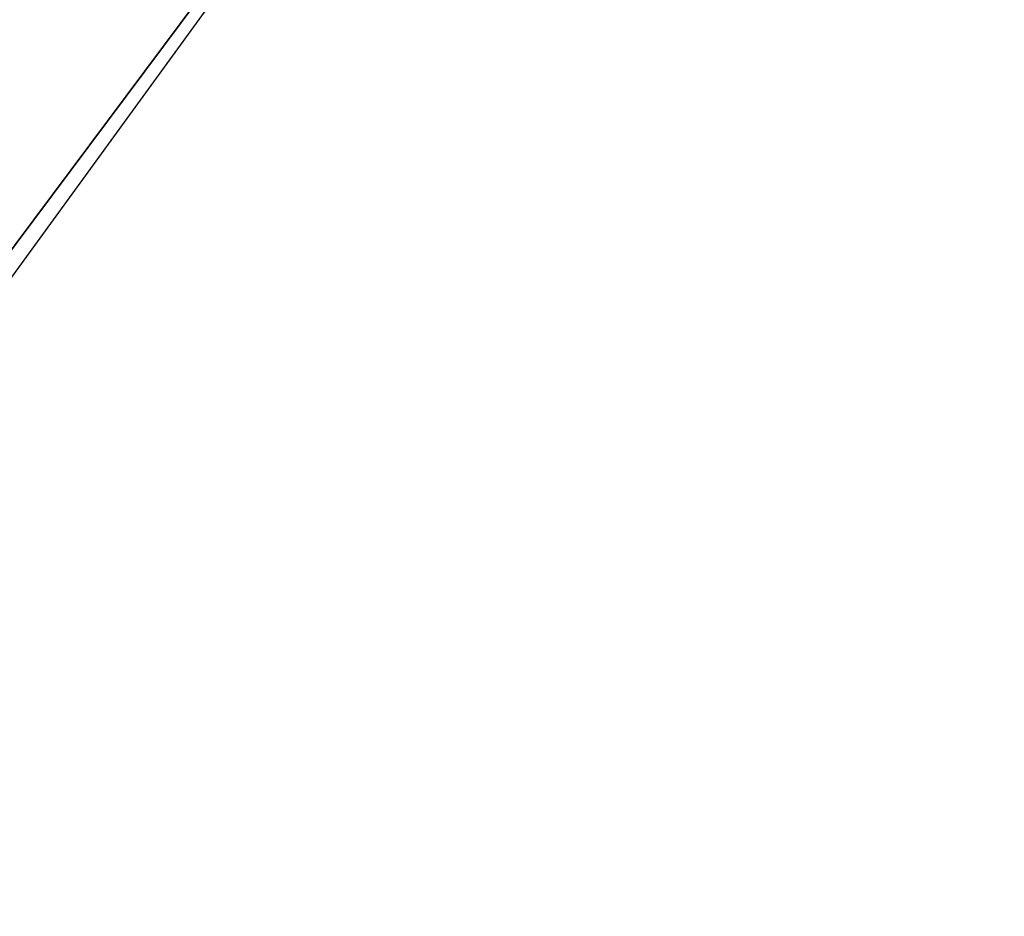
# Model space of a CAD drawing. Header units: millimetres. Extents: x 0.5 to 96.4, y -47.8 to 48.
# Tile 129 of 256: x 26.8192 to 26.8322, y -27.8061 to -27.7942. Entities that reach past the tile are written whole.
import ezdxf

# ---------------------------------------------------------------- set-up
doc = ezdxf.new("R2010")
doc.units = ezdxf.units.MM
doc.header["$LTSCALE"] = 25.4
doc.layers.get('0').update_dxf_attribs({"true_color": 0xff5454})

# ---------------------------------------------------------------- blocks, each defined once
blk = doc.blocks.new('WORKSHOP-A-6337.STL#1')
at = {"color": 250, "true_color": 0x262626}
mesh = blk.add_polyface(dxfattribs=at)
corners = [(28.584135, -27.368122, 155.064957), (26.828836, -27.784218, 149.630249), (27.61824, -28.697561, 149.733337), (27.80081, -26.446417, 154.995392)]
mesh.append_faces([[corners[k] for k in face] for face in [(0, 1, 2), (1, 0, 3)]], dxfattribs={"vtx0": -1, "color": 250})
mesh = blk.add_polyface(dxfattribs=at)
corners = [(26.828836, -27.784218, 149.630249), (23.480368, -32.266243, 134.59462), (23.517889, -32.341347, 134.609131), (26.791317, -27.709116, 149.615738)]
mesh.append_faces([[corners[k] for k in face] for face in [(0, 1, 2), (1, 0, 3)]], dxfattribs={"vtx0": -1, "color": 250})
blk = doc.blocks.new('Grupuj#1')
at = {"color": 0}
blk.add_blockref('WORKSHOP-A-6337.STL#1', (-0.507188, 47.844349, -17.197577), dxfattribs=at)

msp = doc.modelspace()

# ---------------------------------------------------------------- block references
at = {"color": 0}
msp.add_blockref('Grupuj#1', (0.507188, -47.844349, 17.197577), dxfattribs=at)

doc.saveas('drawing.dxf')
